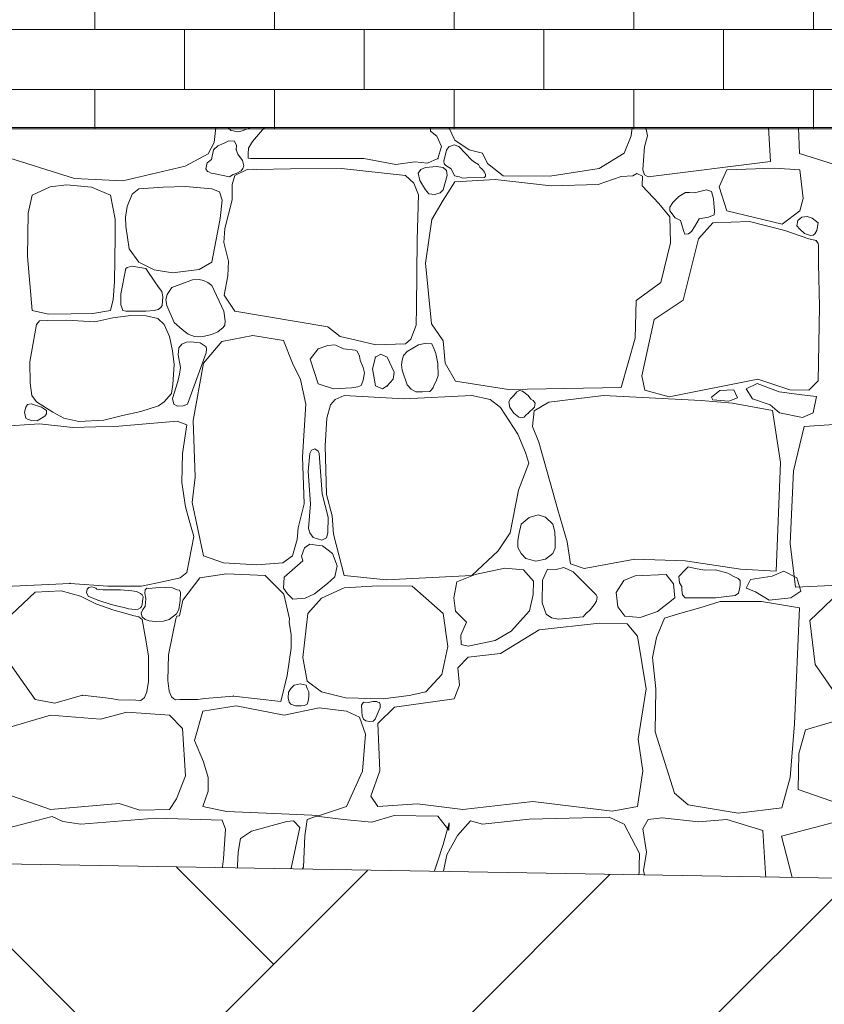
# Model space of a CAD drawing. Header units: centimetres. Extents: x 13236 to 130629, y -361 to 3059.
# Tile 14 of 71: x 75958 to 76048, y -133 to -23. Entities that reach past the tile are written whole.
import ezdxf

# ---------------------------------------------------------------- set-up
doc = ezdxf.new("R2010")
doc.units = ezdxf.units.CM
doc.header["$MEASUREMENT"] = 0
doc.linetypes.add('Wipeout_Contour', pattern=[100, 0, -100])
for name, color, linetype, lineweight in [('0_Nr_pióra__102', 9, 'Continuous', 5), ('0_Nr_pióra__2', 8, 'Continuous', 5), ('0_Nr_pióra__93', 7, 'Continuous', 13), ('_elementy3d_Nr_pióra__102', 9, 'Continuous', 5), ('_elementy3d_Nr_pióra__2', 8, 'Continuous', 5)]:
    doc.layers.add(name, color=color, linetype=linetype, lineweight=lineweight)
doc.layers.add('_elementy3d', color=7, linetype='Continuous')

# ---------------------------------------------------------------- blocks, each defined once
blk = doc.blocks.new('*X471', base_point=(73973.14, 422.67))
at = {"layer": '_elementy3d_Nr_pióra__102', "linetype": 'Continuous'}
for p, q in [((75979.84, -35.2), (75979.66, -36.88)), ((75981.28, -35.2), (75981.29, -35.22)), ((75981.29, -35.22), (75981.52, -35.52)), ((75982.8, -35.54), (75983.78, -35.2)), ((75985.3, -35.2), (75983.97, -36.75)), ((76003.88, -35.61), (76003.82, -35.2)), ((76005.9, -35.2), (76006.58, -36.61)), ((76026.32, -36.13), (76026.43, -35.2)), ((76027.94, -35.2), (76028.13, -36.1)), ((76041.91, -38.98), (76041.69, -35.2)), ((76045.13, -38.09), (76045.02, -35.2)), ((75981.52, -35.52), (75981.8, -35.57)), ((75981.8, -35.57), (75982.35, -35.68)), ((75982.35, -35.68), (75982.8, -35.54)), ((76004.58, -36.16), (76003.88, -35.61)), ((76005.1, -37.3), (76004.58, -36.16)), ((76025.53, -38.07), (76026.32, -36.13)), ((76028.13, -36.1), (76027.79, -37.34)), ((75979.66, -36.88), (75978.99, -38.12)), ((75980.07, -37.23), (75979.6, -37.67)), ((75980.78, -36.92), (75980.07, -37.23)), ((75981.3, -36.69), (75980.78, -36.92)), ((75981.96, -36.7), (75981.3, -36.69)), ((75982.17, -37.19), (75981.96, -36.7)), ((75982.14, -37.67), (75982.17, -37.19)), ((75983.97, -36.75), (75983.52, -37.51)), ((76004.7, -38.66), (76005.1, -37.3)), ((76005.9, -37.35), (76005.67, -37.72)), ((76006.5, -37.14), (76005.9, -37.35)), ((76007.02, -37.3), (76006.5, -37.14)), ((76006.58, -36.61), (76008.19, -37.67)), ((76008.48, -38.83), (76007.02, -37.3)), ((76027.79, -37.34), (76027.68, -38.85)), ((75964.03, -40.89), (75955.13, -38.09)), ((75978.99, -38.12), (75976.43, -39.53)), ((75979.6, -37.67), (75979.36, -38.75)), ((75982.31, -38.16), (75982.14, -37.67)), ((75982.83, -38.86), (75982.31, -38.16)), ((75983.47, -38.14), (75983.46, -38.62)), ((75983.52, -37.51), (75983.47, -38.14)), ((76005.67, -37.72), (76005.36, -38.96)), ((76008.19, -37.67), (76009.68, -38.07)), ((76009.68, -38.07), (76010.25, -39.23)), ((76022.75, -39.78), (76025.53, -38.07)), ((76054.03, -40.89), (76045.13, -38.09)), ((75976.43, -39.53), (75969.45, -41.15)), ((75978.89, -39.14), (75978.74, -39.8)), ((75979.36, -38.75), (75978.89, -39.14)), ((75982.98, -39.48), (75982.83, -38.86)), ((75982.86, -39.77), (75982.98, -39.48)), ((75983.46, -38.62), (75983.72, -38.66)), ((75983.72, -38.66), (75996.4, -38.64)), ((75996.4, -38.64), (75999.99, -39.33)), ((75999.99, -39.33), (76002.12, -39.03)), ((76002.12, -39.03), (76003.53, -39.18)), ((76004.55, -39.55), (76003.29, -39.68)), ((76003.53, -39.18), (76004.7, -38.66)), ((76005.29, -39.68), (76004.55, -39.55)), ((76005.36, -38.96), (76005.38, -39.26)), ((76005.38, -39.26), (76005.57, -39.43)), ((76005.57, -39.43), (76006.18, -39.8)), ((76008.79, -39.06), (76008.48, -38.83)), ((76009.22, -39.33), (76008.79, -39.06)), ((76009.37, -39.61), (76009.22, -39.33)), ((76009.68, -39.87), (76009.37, -39.61)), ((76010.25, -39.23), (76012.01, -40.59)), ((76027.68, -38.85), (76027.63, -39.92)), ((76028.23, -40.69), (76041.91, -38.98)), ((75978.74, -39.8), (75978.94, -40.12)), ((75978.94, -40.12), (75979.07, -40.16)), ((75979.07, -40.16), (75979.34, -40.29)), ((75979.34, -40.29), (75979.6, -40.32)), ((75979.6, -40.32), (75981.38, -40.72)), ((75981.38, -40.72), (75981.78, -40.43)), ((75981.99, -40.57), (75981.7, -41.56)), ((75981.78, -40.43), (75982.14, -40.32)), ((75983.35, -39.88), (75981.99, -40.57)), ((75982.14, -40.32), (75982.69, -40.02)), ((75982.69, -40.02), (75982.86, -39.77)), ((75984.04, -39.84), (75983.35, -39.88)), ((75984.36, -39.9), (75984.04, -39.84)), ((75988.2, -39.8), (75984.36, -39.9)), ((75993.93, -39.78), (75988.2, -39.8)), ((76001.06, -40.57), (75993.93, -39.78)), ((76002.01, -41.41), (76001.06, -40.57)), ((76002.77, -39.88), (76002.5, -40.28)), ((76002.5, -40.28), (76002.67, -41.13)), ((76003.29, -39.68), (76002.77, -39.88)), ((76005.65, -40.01), (76005.29, -39.68)), ((76005.29, -42.15), (76005.75, -40.56)), ((76005.75, -40.56), (76005.65, -40.01)), ((76006.18, -39.8), (76006.57, -40.6)), ((76006.57, -40.6), (76007.12, -40.72)), ((76007.12, -40.72), (76007.46, -40.85)), ((76007.95, -40.82), (76009.89, -40.77)), ((76009.9, -40.19), (76009.68, -39.87)), ((76009.89, -40.77), (76010.03, -40.65)), ((76010.03, -40.46), (76009.9, -40.19)), ((76010.03, -40.65), (76010.03, -40.46)), ((76012.01, -40.59), (76017.21, -40.64)), ((76017.21, -40.64), (76022.75, -39.78)), ((76025.21, -40.67), (76022.61, -41.56)), ((76026.51, -40.58), (76025.21, -40.67)), ((76026.96, -40.35), (76026.51, -40.58)), ((76027.59, -40.62), (76026.96, -40.35)), ((76027.56, -41.73), (76027.59, -40.62)), ((76027.63, -39.92), (76027.8, -40.48)), ((76027.8, -40.48), (76028.23, -40.69)), ((76037, -39.92), (76036.14, -41.82)), ((76042.33, -39.72), (76037, -39.92)), ((76045.17, -39.92), (76042.33, -39.72)), ((76045.57, -43.14), (76045.17, -39.92)), ((75961.34, -41.82), (75959.3, -42.77)), ((75963.16, -41.61), (75961.34, -41.82)), ((75965.94, -41.88), (75963.16, -41.61)), ((75969.45, -41.15), (75964.03, -40.89)), ((75976.47, -41.8), (75973.95, -41.88)), ((75979.4, -42.06), (75976.47, -41.8)), ((75981.7, -41.56), (75981.67, -43.28)), ((76002.52, -42.71), (76002.01, -41.41)), ((76002.67, -41.13), (76003.29, -42.15)), ((76006.58, -41.26), (76005.29, -43.32)), ((76011.09, -41.01), (76006.58, -41.26)), ((76007.46, -40.85), (76007.95, -40.82)), ((76017.38, -41.73), (76011.09, -41.01)), ((76022.61, -41.56), (76017.38, -41.73)), ((76029.39, -43.69), (76027.56, -41.73)), ((76036.14, -41.82), (76037, -44.52)), ((75959.3, -42.77), (75958.87, -44.78)), ((75968.08, -42.77), (75965.94, -41.88)), ((75968.6, -45.45), (75968.08, -42.77)), ((75970.51, -42.65), (75969.95, -44.01)), ((75971.25, -42.06), (75970.51, -42.65)), ((75973.95, -41.88), (75971.25, -42.06)), ((75980.27, -42.38), (75979.4, -42.06)), ((75980.58, -43.31), (75980.27, -42.38)), ((76002.39, -47.76), (76002.52, -42.71)), ((76003.29, -42.15), (76003.69, -42.62)), ((76003.69, -42.62), (76004.34, -42.68)), ((76004.34, -42.68), (76004.94, -42.49)), ((76004.94, -42.49), (76005.29, -42.15)), ((76031.65, -42.91), (76030.98, -43.59)), ((76032.38, -42.46), (76031.65, -42.91)), ((76032.84, -42.45), (76032.38, -42.46)), ((76033.41, -42.5), (76032.84, -42.45)), ((76034.75, -42.15), (76033.41, -42.5)), ((76035.31, -42.34), (76034.75, -42.15)), ((76035.53, -43.18), (76035.31, -42.34)), ((75969.95, -44.01), (75969.74, -45.21)), ((75980.34, -45.36), (75980.58, -43.31)), ((75981.67, -43.28), (75980.85, -46.49)), ((76005.29, -43.32), (76004.01, -45.5)), ((76030.63, -45.2), (76029.39, -43.69)), ((76030.98, -43.59), (76030.63, -44.1)), ((76035.62, -44.54), (76035.53, -43.18)), ((76045.17, -44.52), (76045.57, -43.14)), ((75958.87, -44.78), (75958.78, -49.64)), ((76030.63, -44.1), (76030.63, -44.52)), ((76030.63, -44.52), (76031.22, -45.28)), ((76034.97, -45.21), (76035.59, -44.95)), ((76035.59, -44.95), (76035.62, -44.54)), ((76037, -44.52), (76043.19, -45.99)), ((76043.19, -45.99), (76045.17, -44.52)), ((76045.4, -45.21), (76046, -45.14)), ((76046, -45.14), (76046.55, -45.33)), ((75968.58, -47.43), (75968.6, -45.45)), ((75969.74, -45.21), (75969.77, -46.23)), ((75969.77, -46.23), (75970.17, -48.75)), ((75979.4, -50.26), (75980.34, -45.36)), ((76004.01, -45.5), (76003.29, -50.38)), ((76030.73, -48.1), (76030.63, -45.2)), ((76031.22, -45.28), (76031.82, -45.58)), ((76031.82, -45.58), (76032.19, -46.81)), ((76033.41, -46.32), (76033.91, -45.39)), ((76035.44, -45.84), (76033.85, -47.63)), ((76033.91, -45.39), (76034.97, -45.21)), ((76039.55, -45.7), (76035.44, -45.84)), ((76043.51, -46.71), (76039.55, -45.7)), ((76044.86, -46.2), (76044.96, -45.61)), ((76045.17, -46.57), (76044.86, -46.2)), ((76044.96, -45.61), (76045.4, -45.21)), ((76046.55, -45.33), (76047.22, -45.84)), ((76047.22, -45.84), (76047.1, -46.7)), ((75980.85, -46.49), (75980.75, -48.05)), ((76032.19, -46.81), (76032.33, -47.14)), ((76032.33, -47.14), (76032.72, -47.09)), ((76032.72, -47.09), (76033.06, -46.82)), ((76033.06, -46.82), (76033.41, -46.32)), ((76046.19, -47.63), (76043.51, -46.71)), ((76045.72, -47.04), (76045.17, -46.57)), ((76046.39, -47.28), (76045.72, -47.04)), ((76046.69, -47.24), (76046.39, -47.28)), ((76046.85, -47.07), (76046.69, -47.24)), ((76047.1, -46.7), (76046.85, -47.07)), ((75968.51, -52.45), (75968.58, -47.43)), ((75980.75, -48.05), (75981.29, -50.15)), ((76002.31, -55.29), (76002.39, -47.76)), ((76029.62, -52.53), (76030.73, -48.1)), ((76033.85, -47.63), (76032.12, -54.51)), ((76046.99, -47.85), (76046.19, -47.63)), ((76047.24, -48.15), (76046.99, -47.85)), ((76047.25, -48.39), (76047.24, -48.15)), ((76047.28, -50.43), (76047.25, -48.39)), ((75970.17, -48.75), (75971.25, -50.26)), ((75958.78, -49.64), (75959.3, -55.66)), ((75971.25, -50.26), (75972.94, -51.12)), ((75977.99, -51.08), (75979.4, -50.26)), ((75981.29, -50.15), (75981.21, -51.79)), ((76003.29, -50.38), (76003.98, -57.14)), ((76047.37, -55.21), (76047.28, -50.43)), ((75969.77, -50.97), (75969.23, -53.81)), ((75969.95, -50.85), (75969.77, -50.97)), ((75970.47, -50.7), (75969.95, -50.85)), ((75972.03, -50.97), (75970.47, -50.7)), ((75973.09, -52.58), (75972.03, -50.97)), ((75972.94, -51.12), (75974.99, -51.44)), ((75974.99, -51.44), (75977.99, -51.08)), ((75981.21, -51.79), (75980.77, -53.94)), ((75968.36, -54.45), (75968.51, -52.45)), ((75973.55, -53.22), (75973.09, -52.58)), ((75977.23, -52.23), (75974.93, -53.08)), ((75977.99, -52.2), (75977.23, -52.23)), ((75978.47, -52.32), (75977.99, -52.2)), ((75978.97, -52.54), (75978.47, -52.32)), ((75979.39, -52.88), (75978.97, -52.54)), ((75980.74, -55.74), (75979.39, -52.88)), ((76026.87, -54.56), (76029.62, -52.53)), ((75969.23, -53.81), (75969.22, -55.03)), ((75973.82, -53.54), (75973.55, -53.22)), ((75973.91, -54.14), (75973.82, -53.54)), ((75974.4, -53.88), (75974.27, -54.43)), ((75974.93, -53.08), (75974.4, -53.88)), ((75980.77, -53.94), (75981.99, -55.73)), ((75968.08, -55.66), (75968.36, -54.45)), ((75969.22, -55.03), (75969.37, -55.45)), ((75973.84, -55.12), (75973.91, -54.14)), ((75974.27, -54.43), (75974.37, -55.09)), ((75974.37, -55.09), (75975.2, -57.01)), ((76026.77, -58.75), (76026.87, -54.56)), ((76032.12, -54.51), (76028.9, -56.67)), ((75959.3, -55.66), (75961.13, -56.06)), ((75961.13, -56.06), (75963.67, -56.03)), ((75963.67, -56.03), (75966.09, -56.02)), ((75966.09, -56.02), (75968.08, -55.66)), ((75969.37, -55.45), (75969.47, -55.68)), ((75969.47, -55.68), (75969.77, -55.74)), ((75969.77, -55.74), (75972.03, -55.74)), ((75972.03, -55.74), (75972.96, -55.66)), ((75972.96, -55.66), (75973.39, -55.55)), ((75973.39, -55.55), (75973.72, -55.32)), ((75973.72, -55.32), (75973.84, -55.12)), ((75980.91, -56.83), (75980.74, -55.74)), ((75981.99, -55.73), (75992.39, -57.5)), ((76002.27, -57.31), (76002.31, -55.29)), ((76047.23, -63.55), (76047.37, -55.21)), ((75959.78, -57.23), (75959.05, -61.41)), ((75960.15, -56.81), (75959.78, -57.23)), ((75961.05, -56.78), (75960.15, -56.81)), ((75963.14, -56.75), (75961.05, -56.78)), ((75966.32, -56.94), (75963.14, -56.75)), ((75968.32, -56.5), (75966.32, -56.94)), ((75970.35, -56.22), (75968.32, -56.5)), ((75972.06, -56.25), (75970.35, -56.22)), ((75973.38, -56.55), (75972.06, -56.25)), ((75974.09, -57.23), (75973.38, -56.55)), ((75974.68, -58.59), (75974.09, -57.23)), ((75975.2, -57.01), (75976.08, -57.78)), ((75980.67, -57.56), (75980.85, -57.3)), ((75980.85, -57.3), (75980.91, -56.83)), ((76003.98, -57.14), (76005.27, -59.05)), ((76028.9, -56.67), (76027.49, -62.98)), ((75976.08, -57.78), (75976.77, -58.32)), ((75976.77, -58.32), (75977.46, -58.57)), ((75978.6, -58.54), (75979.36, -58.36)), ((75979.36, -58.36), (75980.07, -58.05)), ((75980.07, -58.05), (75980.67, -57.56)), ((75992.39, -57.5), (75993.76, -58.59)), ((76001.66, -58.88), (76002.27, -57.31)), ((75975.02, -60.19), (75974.68, -58.59)), ((75976.04, -59.43), (75975.73, -59.86)), ((75976.57, -59.22), (75976.04, -59.43)), ((75977.04, -59.16), (75976.57, -59.22)), ((75978.1, -59.27), (75977.04, -59.16)), ((75977.46, -58.57), (75977.88, -58.6)), ((75977.88, -58.6), (75978.6, -58.54)), ((75978.78, -59.72), (75978.1, -59.27)), ((75980.53, -59.12), (75978.47, -61.55)), ((75983.99, -58.48), (75980.53, -59.12)), ((75987.41, -59.02), (75983.99, -58.48)), ((75988.43, -61.55), (75987.41, -59.02)), ((75993.76, -58.59), (75995.54, -59)), ((75995.54, -59), (75997.75, -59.5)), ((75997.75, -59.5), (76001.06, -59.39)), ((76001.06, -59.39), (76001.66, -58.88)), ((76003.4, -59.32), (76002.53, -59.51)), ((76004.02, -59.4), (76003.4, -59.32)), ((76004.28, -60.01), (76004.02, -59.4)), ((76005.27, -59.05), (76005.52, -61.55)), ((76025.21, -64.3), (76026.77, -58.75)), ((75975.21, -61.71), (75975.02, -60.19)), ((75975.73, -59.86), (75975.66, -60.63)), ((75976.69, -66.13), (75978.76, -60.42)), ((75978.76, -60.42), (75978.8, -60)), ((75978.8, -60), (75978.78, -59.72)), ((75991.32, -59.94), (75990.41, -61.1)), ((75992.38, -59.57), (75991.32, -59.94)), ((75993.18, -59.52), (75992.38, -59.57)), ((75993.35, -59.59), (75993.18, -59.52)), ((75994.15, -59.94), (75993.35, -59.59)), ((75995.44, -60.09), (75994.15, -59.94)), ((75995.68, -60.21), (75995.44, -60.09)), ((75995.92, -60.76), (75995.68, -60.21)), ((75998.32, -60.55), (75997.71, -60.88)), ((75999.03, -60.88), (75998.32, -60.55)), ((76001.26, -60.26), (76000.85, -60.69)), ((76002.53, -59.51), (76001.26, -60.26)), ((76004.46, -60.47), (76004.28, -60.01)), ((76004.67, -61.6), (76004.46, -60.47)), ((75959.05, -61.41), (75959.08, -63.79)), ((75975.66, -60.63), (75975.89, -62.03)), ((75978.47, -61.55), (75977.31, -67.99)), ((75989.34, -63.4), (75988.43, -61.55)), ((75990.41, -61.1), (75991.32, -63.87)), ((75996.01, -61.22), (75995.92, -60.76)), ((75996.32, -62.04), (75996.01, -61.22)), ((75997.71, -60.88), (75997.39, -62.19)), ((75999.82, -62.56), (75999.03, -60.88)), ((76000.69, -61.22), (76000.62, -61.75)), ((76000.85, -60.69), (76000.69, -61.22)), ((76004.72, -62.94), (76004.67, -61.6)), ((76005.52, -61.55), (76006.68, -63.58)), ((75975.05, -63.93), (75975.21, -61.71)), ((75975.78, -62.78), (75975.62, -63.63)), ((75975.89, -62.03), (75975.78, -62.78)), ((75996.48, -62.64), (75996.32, -62.04)), ((75996.35, -63.48), (75996.48, -62.64)), ((75997.39, -62.19), (75997.71, -64.1)), ((75999.7, -63.35), (75999.82, -62.56)), ((76000.62, -61.75), (76000.71, -62.34)), ((76000.71, -62.34), (76001.26, -63.97)), ((75959.08, -63.79), (75959.28, -65.18)), ((75975.62, -63.63), (75975.01, -65.52)), ((75989.91, -66.13), (75989.34, -63.4)), ((75991.32, -63.87), (75993.01, -64.44)), ((75996.1, -64.06), (75996.2, -63.87)), ((75996.2, -63.87), (75996.35, -63.48)), ((75999.03, -64.1), (75999.7, -63.35)), ((76004.28, -63.97), (76004.5, -63.59)), ((76004.5, -63.59), (76004.72, -62.94)), ((76006.68, -63.58), (76012.6, -64.49)), ((76027.49, -62.98), (76027.86, -64.59)), ((76030.58, -65.34), (76040.49, -63.35)), ((76040.4, -63.83), (76039.19, -64.45)), ((76042.87, -64.77), (76040.4, -63.83)), ((76040.49, -63.35), (76044.06, -64.54)), ((76046.19, -64.59), (76047.23, -63.55)), ((75974.09, -65.88), (75974.89, -64.97)), ((75974.89, -64.97), (75975.05, -63.93)), ((75993.01, -64.44), (75995.04, -64.32)), ((75995.04, -64.32), (75995.75, -64.19)), ((75995.75, -64.19), (75996.1, -64.06)), ((75997.71, -64.1), (75998.5, -64.43)), ((75998.5, -64.43), (75999.03, -64.1)), ((76001.26, -63.97), (76001.72, -64.47)), ((76001.72, -64.47), (76002.24, -64.75)), ((76002.24, -64.75), (76002.99, -64.76)), ((76002.99, -64.76), (76003.81, -64.74)), ((76003.81, -64.74), (76003.98, -64.54)), ((76003.98, -64.54), (76004.15, -64.3)), ((76004.15, -64.3), (76004.28, -63.97)), ((76012.6, -64.49), (76025.21, -64.3)), ((76013.53, -64.76), (76013.19, -65.19)), ((76013.84, -64.63), (76013.53, -64.76)), ((76014.16, -64.69), (76013.84, -64.63)), ((76014.8, -65.19), (76014.16, -64.69)), ((76027.86, -64.59), (76030.58, -65.34)), ((76035.31, -65.36), (76036.22, -64.62)), ((76036.22, -64.62), (76037.81, -64.56)), ((76037.81, -64.56), (76038.22, -65.45)), ((76039.19, -64.45), (76039.9, -65.57)), ((76045.4, -65.12), (76042.87, -64.77)), ((76044.06, -64.54), (76046.19, -64.59)), ((75959.28, -65.18), (75959.78, -65.88)), ((75959.78, -65.88), (75961.61, -67.03)), ((75973.43, -66.35), (75974.09, -65.88)), ((75975.01, -65.52), (75975.15, -66.15)), ((75993.21, -65.63), (75992.69, -66.23)), ((75994.2, -65.19), (75993.21, -65.63)), ((76000.93, -65.56), (75994.2, -65.19)), ((76008.48, -65.19), (76000.93, -65.56)), ((76010.54, -65.63), (76008.48, -65.19)), ((76011.68, -66.53), (76010.54, -65.63)), ((76012.83, -65.55), (76012.62, -65.88)), ((76012.62, -65.88), (76012.74, -66.51)), ((76013.19, -65.19), (76012.83, -65.55)), ((76015.08, -65.58), (76014.8, -65.19)), ((76015.37, -65.73), (76015.08, -65.58)), ((76015.56, -66.05), (76015.37, -65.73)), ((76017.11, -65.91), (76015.45, -66.9)), ((76015.51, -66.48), (76015.56, -66.05)), ((76023.23, -65.19), (76017.11, -65.91)), ((76034.15, -65.73), (76023.23, -65.19)), ((76037.64, -66.05), (76034.15, -65.73)), ((76035.45, -65.68), (76035.31, -65.36)), ((76037.25, -65.83), (76035.45, -65.68)), ((76038.22, -65.45), (76037.25, -65.83)), ((76042.12, -66.84), (76037.64, -66.05)), ((76039.9, -65.57), (76041.87, -66.21)), ((76047.05, -65.3), (76045.4, -65.12)), ((76046.67, -67.1), (76047.05, -65.3)), ((75958.62, -66.49), (75958.46, -67.04)), ((75958.46, -67.04), (75958.62, -67.7)), ((75958.79, -66.18), (75958.62, -66.49)), ((75959.2, -66.12), (75958.79, -66.18)), ((75960.37, -66.49), (75959.2, -66.12)), ((75960.93, -66.85), (75960.37, -66.49)), ((75960.74, -67.49), (75960.9, -67.22)), ((75960.9, -67.22), (75960.93, -66.85)), ((75961.61, -67.03), (75962.84, -67.7)), ((75969.43, -67.43), (75971.48, -66.98)), ((75971.48, -66.98), (75973.43, -66.35)), ((75975.15, -66.15), (75975.57, -66.38)), ((75975.57, -66.38), (75976.19, -66.35)), ((75976.19, -66.35), (75976.69, -66.13)), ((75989.54, -72.05), (75989.91, -66.13)), ((75992.69, -66.23), (75992.27, -67.71)), ((76013.64, -69.52), (76011.68, -66.53)), ((76012.74, -66.51), (76013.19, -67.17)), ((76013.19, -67.17), (76013.75, -67.61)), ((76014.54, -67.39), (76014.8, -67.17)), ((76014.8, -67.17), (76015.51, -66.48)), ((76015.45, -66.9), (76015.27, -68.66)), ((76041.87, -66.21), (76042.9, -67.1)), ((76043.01, -72.67), (76042.12, -66.84)), ((76042.9, -67.1), (76045.49, -67.63)), ((76045.49, -67.63), (76046.67, -67.1)), ((75958.62, -67.7), (75958.87, -67.88)), ((75958.87, -67.88), (75959.27, -67.97)), ((75959.27, -67.97), (75959.86, -68)), ((75959.86, -68), (75960.37, -67.7)), ((75960.37, -67.7), (75960.74, -67.49)), ((75962.84, -67.7), (75964.54, -68.1)), ((75964.54, -68.1), (75967.33, -67.94)), ((75967.33, -67.94), (75969.43, -67.43)), ((75975.53, -68.04), (75969.01, -68.6)), ((75976.62, -68.45), (75975.53, -68.04)), ((75977.31, -67.99), (75977.55, -74.3)), ((75992.27, -67.71), (75992.09, -70.83)), ((76013.75, -67.61), (76014.04, -67.69)), ((76014.04, -67.69), (76014.33, -67.61)), ((76014.33, -67.61), (76014.54, -67.39)), ((75960.13, -68.35), (75955.65, -68.63)), ((75963.86, -68.77), (75960.13, -68.35)), ((75969.01, -68.6), (75963.86, -68.77)), ((75976.12, -71.66), (75976.62, -68.45)), ((76015.27, -68.66), (76015.98, -70.41)), ((76045.65, -68.63), (76044.48, -73.6)), ((76050.13, -68.35), (76045.65, -68.63)), ((76014.51, -71.55), (76013.64, -69.52)), ((76015.98, -70.41), (76018.12, -77.99)), ((75990.55, -71.3), (75990.36, -71.66)), ((75990.94, -71.16), (75990.55, -71.3)), ((75991.32, -71.41), (75990.94, -71.16)), ((75991.42, -71.66), (75991.32, -71.41)), ((75992.09, -70.83), (75992.22, -76.26)), ((76014.85, -72.74), (76014.51, -71.55)), ((75976.07, -74.91), (75976.12, -71.66)), ((75989.74, -77.3), (75989.54, -72.05)), ((75990.36, -71.66), (75990.18, -73.67)), ((75991.74, -76.19), (75991.42, -71.66)), ((76042.54, -84.83), (76043.01, -72.67)), ((75990.18, -73.67), (75990.45, -77.32)), ((76013.71, -75.79), (76014.85, -72.74)), ((76044.48, -73.6), (76044.09, -81.74)), ((75976.45, -77.62), (75976.07, -74.91)), ((75977.55, -74.3), (75977.21, -77.15)), ((76012.77, -80.54), (76013.71, -75.79)), ((75992.42, -78.8), (75991.74, -76.19)), ((75992.22, -76.26), (75992.88, -78.64)), ((75976.87, -79.14), (75976.45, -77.62)), ((75977.21, -77.15), (75978.47, -83.14)), ((75989.07, -80), (75989.74, -77.3)), ((75990.45, -77.32), (75990.23, -80.08)), ((76018.12, -77.99), (76019.16, -81.56)), ((75977.4, -80.94), (75976.87, -79.14)), ((75992.4, -80.54), (75992.42, -78.8)), ((75992.88, -78.64), (75993.01, -80.69)), ((76014.9, -78.84), (76014.02, -79.56)), ((76015.92, -78.55), (76014.9, -78.84)), ((76016.75, -78.8), (76015.92, -78.55)), ((76017.55, -79.56), (76016.75, -78.8)), ((75988.95, -81.29), (75989.07, -80)), ((75990.23, -80.08), (75990.36, -80.54)), ((76014.02, -79.56), (76013.74, -80.73)), ((76017.78, -80.42), (76017.55, -79.56)), ((76017.8, -81.36), (76017.78, -80.42)), ((75976.62, -84.98), (75977.4, -80.94)), ((75988.43, -83.14), (75988.95, -81.29)), ((75990.36, -80.54), (75990.73, -81.06)), ((75990.73, -81.06), (75991.72, -81.37)), ((75991.72, -81.37), (75992.23, -81.1)), ((75992.23, -81.1), (75992.4, -80.54)), ((75993.01, -80.69), (75994.2, -85.32)), ((76011.44, -82.55), (76012.77, -80.54)), ((76013.63, -81.45), (76013.62, -82.2)), ((76013.74, -80.73), (76013.63, -81.45)), ((76017.81, -82.26), (76017.8, -81.36)), ((75989.76, -82.21), (75989.57, -82.75)), ((75990.36, -81.82), (75989.76, -82.21)), ((75991.1, -81.91), (75990.36, -81.82)), ((75991.8, -82.02), (75991.1, -81.91)), ((75992.9, -82.85), (75991.8, -82.02)), ((76008.48, -85.32), (76011.44, -82.55)), ((76013.62, -82.2), (76014.02, -82.87)), ((76017.55, -82.87), (76017.81, -82.26)), ((76019.16, -81.56), (76019.51, -84.01)), ((76044.09, -81.74), (76044.69, -86.64)), ((75978.47, -83.14), (75980.7, -83.91)), ((75987.34, -83.91), (75988.43, -83.14)), ((75989.57, -83.67), (75987.5, -85.51)), ((75989.57, -82.75), (75989.44, -83.17)), ((75989.44, -83.17), (75989.57, -83.67)), ((75993.44, -84.25), (75992.9, -82.85)), ((76014.02, -82.87), (76014.55, -83.43)), ((76014.55, -83.43), (76015.66, -83.71)), ((76015.66, -83.71), (76016.73, -83.5)), ((76016.73, -83.5), (76017.55, -82.87)), ((76021.07, -84.53), (76026.72, -83.49)), ((76026.72, -83.49), (76032.34, -83.69)), ((76032.34, -83.69), (76038.56, -84.63)), ((75980.7, -83.91), (75984.46, -84.14)), ((75984.46, -84.14), (75987.34, -83.91)), ((75993.16, -85.46), (75993.44, -84.25)), ((76012.18, -84.51), (76008.88, -85.2)), ((76014.28, -84.68), (76012.18, -84.51)), ((76015.4, -85.97), (76014.28, -84.68)), ((76016.96, -84.6), (76016.4, -85.84)), ((76017.93, -84.64), (76016.96, -84.6)), ((76018.79, -84.42), (76017.93, -84.64)), ((76019.83, -84.93), (76018.79, -84.42)), ((76019.51, -84.01), (76021.07, -84.53)), ((76032.34, -84.7), (76031.65, -85.42)), ((76032.69, -84.37), (76032.34, -84.7)), ((76033.48, -84.55), (76032.69, -84.37)), ((76034.55, -84.73), (76033.48, -84.55)), ((76035.76, -84.7), (76034.55, -84.73)), ((76037.13, -85.07), (76035.76, -84.7)), ((76038.56, -84.63), (76042.54, -84.83)), ((75974.05, -86.01), (75975.87, -85.58)), ((75975.87, -85.58), (75976.62, -84.98)), ((75976.16, -88.07), (75978.05, -85.6)), ((75978.05, -85.6), (75981.05, -85.13)), ((75981.05, -85.13), (75985.36, -85.32)), ((75985.36, -85.32), (75987.45, -87.43)), ((75987.5, -85.51), (75987.44, -86.73)), ((75992.36, -86.23), (75993.16, -85.46)), ((75994.2, -85.32), (75998.93, -85.82)), ((75998.93, -85.82), (76008.48, -85.32)), ((76008.88, -85.2), (76006.83, -86.02)), ((76016.4, -85.84), (76016.36, -88.4)), ((76022.41, -87.5), (76019.83, -84.93)), ((76025.48, -85.89), (76024.65, -87.23)), ((76026.77, -85.35), (76025.48, -85.89)), ((76030.23, -85.2), (76026.77, -85.35)), ((76031.05, -86.27), (76030.23, -85.2)), ((76031.65, -85.42), (76031.71, -86.13)), ((76037.72, -85.39), (76037.13, -85.07)), ((76038.28, -85.67), (76037.72, -85.39)), ((76038.49, -85.9), (76038.28, -85.67)), ((76038.49, -86.41), (76038.49, -85.9)), ((76039.19, -86.73), (76039.66, -85.76)), ((76039.66, -85.76), (76042.08, -85.39)), ((76042.08, -85.39), (76043.38, -84.85)), ((76043.38, -84.85), (76044.83, -85.57)), ((76044.83, -85.57), (76045.3, -87.06)), ((75954.69, -86.64), (75963.56, -86.2)), ((75962.54, -87.03), (75959.63, -87.19)), ((75964.72, -87.62), (75962.54, -87.03)), ((75963.56, -86.2), (75967.77, -86.51)), ((75965.46, -86.85), (75965.4, -87.24)), ((75965.64, -86.65), (75965.46, -86.85)), ((75966, -86.61), (75965.64, -86.65)), ((75966.25, -86.66), (75966, -86.61)), ((75966.45, -86.75), (75966.25, -86.66)), ((75966.56, -86.87), (75966.45, -86.75)), ((75967.2, -86.93), (75966.56, -86.87)), ((75969.19, -86.92), (75967.2, -86.93)), ((75967.77, -86.51), (75971.55, -86.51)), ((75970.47, -87.04), (75969.19, -86.92)), ((75970.97, -87.12), (75970.47, -87.04)), ((75971.55, -86.51), (75974.05, -86.01)), ((75971.94, -86.92), (75971.91, -87.29)), ((75972.12, -86.74), (75971.94, -86.92)), ((75972.34, -86.76), (75972.12, -86.74)), ((75973.14, -86.71), (75972.34, -86.76)), ((75974.26, -86.65), (75973.14, -86.71)), ((75974.99, -86.72), (75974.26, -86.65)), ((75975.53, -86.92), (75974.99, -86.72)), ((75975.78, -86.95), (75975.53, -86.92)), ((75975.9, -87.22), (75975.78, -86.95)), ((75987.44, -86.73), (75987.87, -87.39)), ((75990.89, -87.36), (75992.36, -86.23)), ((75994.2, -86.69), (75991.67, -87.85)), ((75997.96, -86.49), (75994.2, -86.69)), ((76001.83, -86.51), (75997.96, -86.49)), ((76003.36, -87.85), (76001.83, -86.51)), ((76006.83, -86.02), (76006.46, -87.81)), ((76015.37, -87.45), (76015.4, -85.97)), ((76031.19, -87.82), (76031.05, -86.27)), ((76031.71, -86.13), (76031.99, -86.55)), ((76031.99, -86.55), (76031.98, -86.98)), ((76031.98, -86.98), (76032.04, -87.49)), ((76038.33, -87.29), (76038.44, -86.81)), ((76038.44, -86.81), (76038.49, -86.41)), ((76040.24, -87.16), (76039.19, -86.73)), ((76044.69, -86.64), (76053.56, -86.2)), ((75959.63, -87.19), (75956.3, -90.36)), ((75966.44, -88.5), (75964.72, -87.62)), ((75965.4, -87.24), (75965.56, -87.62)), ((75965.56, -87.62), (75966.64, -88.07)), ((75966.64, -88.07), (75968.14, -88.56)), ((75971.43, -87.34), (75970.97, -87.12)), ((75971.61, -87.5), (75971.43, -87.34)), ((75971.72, -87.72), (75971.61, -87.5)), ((75971.67, -88.24), (75971.7, -87.98)), ((75971.7, -87.98), (75971.72, -87.72)), ((75971.91, -87.29), (75972.03, -87.9)), ((75972.03, -87.9), (75971.96, -88.8)), ((75975.7, -89.11), (75975.86, -88.12)), ((75975.78, -89.85), (75976.16, -88.07)), ((75975.86, -88.12), (75975.9, -87.22)), ((75987.45, -87.43), (75988.09, -90.17)), ((75987.87, -87.39), (75988.46, -87.96)), ((75988.46, -87.96), (75989.84, -87.85)), ((75989.84, -87.85), (75990.89, -87.36)), ((75991.67, -87.85), (75990.16, -89.56)), ((76005.29, -89.58), (76003.36, -87.85)), ((76006.46, -87.81), (76006.66, -89.31)), ((76014.94, -89.29), (76015.37, -87.45)), ((76022.5, -87.76), (76022.41, -87.5)), ((76022.44, -88.19), (76022.5, -87.76)), ((76024.65, -87.23), (76024.81, -88.84)), ((76029.27, -89.36), (76031.19, -87.82)), ((76032.04, -87.49), (76032.34, -87.83)), ((76032.34, -87.83), (76035.76, -87.83)), ((76035.76, -87.83), (76037.93, -87.56)), ((76037.93, -87.56), (76038.33, -87.29)), ((76041.76, -88.1), (76040.24, -87.16)), ((76044.18, -87.81), (76041.76, -88.1)), ((76045.3, -87.06), (76044.18, -87.81)), ((76049.63, -87.19), (76046.3, -90.36)), ((75968.44, -89.19), (75966.44, -88.5)), ((75968.14, -88.56), (75969.05, -88.8)), ((75969.54, -89.52), (75968.44, -89.19)), ((75969.05, -88.8), (75969.62, -88.9)), ((75969.62, -88.9), (75970.08, -89.05)), ((75970.08, -89.05), (75970.83, -89.12)), ((75970.83, -89.12), (75971.17, -89.09)), ((75971.17, -89.09), (75971.43, -88.96)), ((75971.43, -88.96), (75971.55, -88.8)), ((75971.68, -89.14), (75971.52, -89.54)), ((75971.55, -88.8), (75971.61, -88.58)), ((75971.61, -88.58), (75971.67, -88.24)), ((75971.96, -88.8), (75971.68, -89.14)), ((75975.46, -89.61), (75975.7, -89.11)), ((76016.36, -88.4), (76016.82, -89.65)), ((76021.32, -89.53), (76021.74, -89.16)), ((76021.74, -89.16), (76022.16, -88.61)), ((76022.16, -88.61), (76022.44, -88.19)), ((76024.81, -88.84), (76025.6, -89.86)), ((76034, -88.94), (76031.6, -89.63)), ((76036.28, -88.25), (76034, -88.94)), ((76038.58, -88.25), (76036.28, -88.25)), ((76040.88, -88.25), (76038.58, -88.25)), ((76045.14, -88.95), (76040.88, -88.25)), ((76044.58, -101.91), (76045.14, -88.95)), ((75970.72, -89.84), (75969.54, -89.52)), ((75971.23, -89.94), (75970.72, -89.84)), ((75971.63, -90.26), (75971.23, -89.94)), ((75971.52, -89.54), (75971.6, -89.96)), ((75971.6, -89.96), (75971.94, -90.26)), ((75971.94, -92.1), (75971.63, -90.26)), ((75971.94, -90.26), (75972.38, -90.39)), ((75974.01, -90.45), (75974.62, -90.26)), ((75974.62, -90.26), (75975.46, -89.61)), ((75975.01, -92), (75975.37, -90.17)), ((75975.37, -90.17), (75975.48, -89.88)), ((75975.48, -89.88), (75975.78, -89.85)), ((75988.09, -90.17), (75988.04, -90.54)), ((75990.16, -89.56), (75989.57, -94.49)), ((76005.81, -93.27), (76005.29, -89.58)), ((76006.66, -89.31), (76007.89, -90.53)), ((76012.9, -91.57), (76014.94, -89.29)), ((76016.82, -89.65), (76017.39, -90.06)), ((76017.39, -90.06), (76018.17, -90.2)), ((76018.17, -90.2), (76020.95, -89.94)), ((76020.95, -89.94), (76021.33, -89.52)), ((76025.6, -89.86), (76027.31, -90.03)), ((76027.31, -90.03), (76029.27, -89.36)), ((76030.06, -90.1), (76029.15, -92.25)), ((76031.6, -89.63), (76030.06, -90.1)), ((75972.38, -90.39), (75973.08, -90.46)), ((75973.08, -90.46), (75974.01, -90.45)), ((75988.04, -90.54), (75988.28, -91.95)), ((76007.89, -90.53), (76007.27, -91.99)), ((76016.04, -91.42), (76011.71, -94.04)), ((76022.78, -90.67), (76016.04, -91.42)), ((76025.88, -90.72), (76022.78, -90.67)), ((76027.01, -92.1), (76025.88, -90.72)), ((76046.3, -90.36), (76046.89, -95.27)), ((75972.34, -94.31), (75971.94, -92.1)), ((75974.56, -94.2), (75975.01, -92)), ((75988.28, -91.95), (75988.3, -93.44)), ((76007.27, -91.99), (76007.3, -93.03)), ((76011.11, -92.58), (76012.9, -91.57)), ((76027.98, -98.01), (76027.01, -92.1)), ((76029.15, -92.25), (76028.7, -94.51)), ((75988.3, -93.44), (75987.84, -96.53)), ((76005.14, -96.42), (76005.81, -93.27)), ((76007.3, -93.03), (76008.09, -93.25)), ((76008.09, -93.25), (76011.11, -92.58)), ((75972.34, -97.2), (75972.34, -94.31)), ((75974.48, -97.08), (75974.56, -94.2)), ((75989.57, -94.49), (75990.09, -97.14)), ((76008.09, -94.46), (76006.93, -95.65)), ((76011.71, -94.04), (76008.09, -94.46)), ((76028.7, -94.51), (76029.09, -97.99)), ((75956.89, -95.27), (75959.63, -99.19)), ((76006.93, -95.65), (76007.1, -97.58)), ((76046.89, -95.27), (76049.63, -99.19)), ((75987.84, -96.53), (75987.13, -99.42)), ((76003.36, -98.35), (76005.14, -96.42)), ((75972.13, -98.36), (75972.34, -97.2)), ((75974.65, -98.25), (75974.48, -97.08)), ((75988.23, -97.96), (75988, -98.37)), ((75988.62, -97.6), (75988.23, -97.96)), ((75989.29, -97.45), (75988.62, -97.6)), ((75989.95, -97.6), (75989.29, -97.45)), ((75990.09, -97.96), (75989.95, -97.6)), ((75990.09, -97.14), (75991.67, -98.35)), ((75990.24, -98.34), (75990.09, -97.96)), ((76007.1, -97.58), (76006.53, -99.14)), ((76027.11, -103.65), (76027.98, -98.01)), ((76029.09, -97.99), (76029, -102.83)), ((75961.85, -99.61), (75964.94, -98.73)), ((75964.94, -98.73), (75968.13, -99.09)), ((75968.13, -99.09), (75968.93, -99.23)), ((75971.63, -99.19), (75971.88, -98.99)), ((75971.88, -98.99), (75972.13, -98.36)), ((75974.88, -98.89), (75974.65, -98.25)), ((75975.13, -99.09), (75974.88, -98.89)), ((75975.33, -99.23), (75975.13, -99.09)), ((75978.63, -99.08), (75977.83, -99.21)), ((75981.83, -98.82), (75978.63, -99.08)), ((75987.13, -99.42), (75981.83, -98.82)), ((75988, -98.37), (75987.95, -99)), ((75987.95, -99), (75988.04, -99.49)), ((75990.18, -99.38), (75990.26, -98.87)), ((75990.26, -98.87), (75990.24, -98.34)), ((75991.67, -98.35), (75994.37, -99)), ((75994.37, -99), (75998.56, -99.12)), ((75998.56, -99.12), (76001.5, -98.77)), ((76006.53, -99.14), (75999.84, -100.06)), ((76001.5, -98.77), (76003.36, -98.35)), ((75959.63, -99.19), (75961.85, -99.61)), ((75968.93, -99.23), (75970.92, -99.27)), ((75970.92, -99.27), (75971.43, -99.33)), ((75971.43, -99.33), (75971.63, -99.19)), ((75975.84, -99.19), (75975.33, -99.23)), ((75977.83, -99.21), (75975.84, -99.19)), ((75978.4, -100.51), (75982.14, -99.91)), ((75982.14, -99.91), (75987.49, -100.95)), ((75987.49, -100.95), (75991.42, -100.14)), ((75988.04, -99.49), (75988.23, -99.71)), ((75988.23, -99.71), (75988.76, -99.9)), ((75988.76, -99.9), (75989.39, -99.9)), ((75989.39, -99.9), (75989.79, -99.86)), ((75989.79, -99.86), (75990.09, -99.71)), ((75990.09, -99.71), (75990.18, -99.38)), ((75991.42, -100.14), (75994.47, -100.51)), ((75996.38, -99.49), (75996.15, -99.84)), ((75996.15, -99.84), (75996.18, -100.5)), ((75996.92, -99.53), (75996.38, -99.49)), ((75997.42, -99.43), (75996.92, -99.53)), ((75997.84, -99.44), (75997.42, -99.43)), ((75997.66, -101.4), (75998.24, -100.11)), ((75997.97, -99.49), (75997.84, -99.44)), ((75999.84, -100.06), (75997.96, -101.89)), ((75998.17, -99.52), (75997.97, -99.49)), ((75998.23, -99.77), (75998.17, -99.52)), ((75998.24, -100.11), (75998.23, -99.77)), ((75961.35, -100.95), (75955.8, -102.61)), ((75966.95, -101.42), (75961.35, -100.95)), ((75969.9, -100.61), (75966.95, -101.42)), ((75974.66, -100.95), (75969.9, -100.61)), ((75976.14, -102.44), (75974.66, -100.95)), ((75977.48, -103.78), (75978.4, -100.51)), ((75994.47, -100.51), (75995.93, -101.18)), ((75995.93, -101.18), (75996.58, -103.08)), ((75996.18, -100.5), (75996.23, -101.03)), ((75996.23, -101.03), (75996.38, -101.4)), ((76051.35, -100.95), (76045.8, -102.61)), ((75976.46, -107.76), (75976.14, -102.44)), ((75996.38, -101.4), (75996.65, -101.59)), ((75996.65, -101.59), (75997.06, -101.67)), ((75997.06, -101.67), (75997.44, -101.62)), ((75997.44, -101.62), (75997.66, -101.4)), ((75997.96, -101.89), (75998.19, -107.19)), ((76044.11, -107.93), (76044.58, -101.91)), ((75996.58, -103.08), (75996.25, -107.24)), ((76029, -102.83), (76031.15, -109.7)), ((76045.8, -102.61), (76045.05, -105.26)), ((75978.47, -106.18), (75977.48, -103.78)), ((76027.63, -107.19), (76027.11, -103.65)), ((76045.05, -105.26), (76045, -109.29)), ((75978.99, -107.94), (75978.47, -106.18)), ((75975.45, -110.31), (75976.46, -107.76)), ((75979.01, -109.47), (75978.99, -107.94)), ((75996.25, -107.24), (75994.47, -111.18)), ((75998.19, -107.19), (75997.19, -110.02)), ((76027.01, -111.18), (76027.63, -107.19)), ((76043.17, -111.34), (76044.11, -107.93)), ((75955, -109.29), (75961.35, -111.5)), ((75978.4, -111.18), (75979.01, -109.47)), ((75997.19, -110.02), (75997.96, -111.18)), ((76031.15, -109.7), (76032.69, -110.98)), ((76045, -109.29), (76051.35, -111.5)), ((75961.35, -111.5), (75969.06, -110.83)), ((75969.06, -110.83), (75971.36, -111.58)), ((75974.66, -111.5), (75975.45, -110.31)), ((75981.05, -111.75), (75978.4, -111.18)), ((75994.47, -111.18), (75991.47, -112.17)), ((75997.96, -111.18), (76002.4, -110.86)), ((76002.4, -110.86), (76007.5, -111.5)), ((76007.5, -111.5), (76015.32, -110.61)), ((76015.32, -110.61), (76024.19, -111.68)), ((76024.19, -111.68), (76027.01, -111.18)), ((76032.69, -110.98), (76038.28, -111.92)), ((75953.14, -114.48), (75961.53, -112.3)), ((75961.53, -112.3), (75962.74, -112.87)), ((75971.36, -111.58), (75974.66, -111.5)), ((75985.48, -111.92), (75981.05, -111.75)), ((75991.47, -112.17), (75985.48, -111.92)), ((75991.13, -112.25), (75990.09, -112.64)), ((75994.15, -112.64), (75991.13, -112.25)), ((75999.79, -112.17), (75997.32, -112.94)), ((76004.7, -112.25), (75999.79, -112.17)), ((76005.91, -113.81), (76004.7, -112.25)), ((76023.87, -112.37), (76014.9, -112.59)), ((76025.53, -113.16), (76023.87, -112.37)), ((76038.28, -111.92), (76043.17, -111.34)), ((76043.14, -114.48), (76051.53, -112.3)), ((75962.74, -112.87), (75964.74, -113.16)), ((75964.74, -113.16), (75973.14, -112.49)), ((75973.14, -112.49), (75980.55, -112.72)), ((75980.55, -112.72), (75980.94, -113.71)), ((75987.81, -112.87), (75983.84, -113.94)), ((75988.55, -112.77), (75987.81, -112.87)), ((75989.25, -113.51), (75988.55, -112.77)), ((75990.09, -112.64), (75989.81, -114.45)), ((75997.32, -112.94), (75994.15, -112.64)), ((76005.27, -115.42), (76005.94, -113.01)), ((76005.94, -113.01), (76005.91, -113.81)), ((76008.34, -112.79), (76006.9, -114.43)), ((76009.68, -113.16), (76008.34, -112.79)), ((76014.9, -112.59), (76009.68, -113.16)), ((76027.24, -116.43), (76025.53, -113.16)), ((76028.23, -112.62), (76027.63, -113.67)), ((76029.79, -112.46), (76028.23, -112.62)), ((76033.83, -112.89), (76029.79, -112.46)), ((76037, -112.64), (76033.83, -112.89)), ((76041.05, -113.86), (76037, -112.64)), ((75980.94, -113.71), (75980.72, -117.05)), ((75983.84, -113.94), (75982.61, -114.77)), ((75988.28, -118.07), (75989.25, -113.51)), ((75989.81, -114.45), (75989.66, -117.97)), ((76006.9, -114.43), (76005.71, -116.58)), ((76027.63, -113.67), (76028.03, -116.27)), ((76041.48, -121.01), (76041.05, -113.86)), ((76044.83, -121.12), (76043.14, -114.48)), ((75982.61, -114.77), (75982.36, -116.28)), ((76003.91, -119.63), (76005.27, -115.42)), ((75982.36, -116.28), (75982.2, -119.19)), ((76005.71, -116.58), (76005.05, -119.68)), ((76027.16, -119.4), (76027.24, -116.43)), ((76028.03, -116.27), (76027.7, -118.32)), ((75980.72, -117.05), (75980.44, -119.13)), ((75987.5, -119.35), (75988.28, -118.07)), ((75989.66, -117.97), (75988.85, -119.39)), ((76027.7, -118.32), (76028.1, -120.08)), ((76003.89, -119.85), (76003.91, -119.63)), ((76005.05, -119.68), (76005.08, -119.89)), ((76026.98, -120.57), (76027.16, -119.4)), ((76028.1, -120.08), (76028.02, -120.6))]:
    blk.add_line(p, q, dxfattribs=at)
for p in [(75982.14, -37.67), (76004.7, -38.66), (76046.99, -47.85), (75997.71, -60.88), (75999.03, -64.1), (76014.8, -67.17), (75963.56, -86.2), (75964.94, -98.73), (75975.13, -99.09), (75975.13, -99.09), (75981.83, -98.82), (75971.63, -99.19), (75971.63, -99.19)]:
    blk.add_point(p, dxfattribs=at)
blk = doc.blocks.new('Wypełnienie_1_4', base_point=(73973.14, 422.67))
at = {"linetype": 'Wipeout_Contour', "ltscale": 915013.973191}
blk.add_wipeout([(75816.73, -35.2), (75816.73, -115.2), (75898.81, -116.62), (76246.84, -127.34), (76589.22, -131.4), (76589.22, 149.8), (76452.22, 149.8), (76452.22, 89.8), (76342.23, 89.8), (76342.23, 20.81), (76233.72, 20.81), (76233.72, -35.2)], dxfattribs=at).dxf.layer = '_elementy3d'
at = {"layer": '_elementy3d_Nr_pióra__2', "linetype": 'Continuous', "flags": 128}
blk.add_lwpolyline([(75816.73, -35.2), (75816.73, -115.2), (75898.81, -116.62), (76246.84, -127.34), (76589.22, -131.4), (76589.22, 149.8), (76452.22, 149.8), (76452.22, 89.8), (76342.23, 89.8), (76342.23, 20.81), (76233.72, 20.81), (76233.72, -35.2)], close=True, dxfattribs=at)
at = {"layer": '_elementy3d_Nr_pióra__102', "linetype": 'Continuous'}
blk.add_blockref('*X471', (73973.14, 422.67), dxfattribs=at)

msp = doc.modelspace()

# ---------------------------------------------------------------- block references
at = {"layer": '_elementy3d_Nr_pióra__102', "linetype": 'Continuous'}
msp.add_blockref('Wypełnienie_1_4', (73973.14, 422.67), dxfattribs=at)

# ---------------------------------------------------------------- next in the draw order: wipeouts: each hides what was drawn before it
at = {"linetype": 'Wipeout_Contour', "ltscale": 685861.70197}
msp.add_wipeout([(76233.72, -32.26), (76369.58, -127.36), (76370.47, -127.38), (76370.47, -110.84), (76233.72, -15.12), (76145.47, 46.59), (75996.52, 46.59), (75996.52, 29.55), (76145.47, 29.55)], dxfattribs=at)

# ---------------------------------------------------------------- next in the draw order: hatches: boundary and pattern name
at = {"layer": '0_Nr_pióra__102', "linetype": 'Continuous'}
h = msp.add_hatch(dxfattribs=at)
h.set_pattern_fill('Cegła___wiązanie_pospoli_00', color=256, style=0, pattern_type=2)
h.set_pattern_definition([(0, (76026.5945, 56.167), (0, 6.7), []), (90, (76026.595, 56.167), (-20.1, 0), [6.7, -6.7]), (90, (76036.645, 62.867), (-20.1, 0), [6.7, -20.1, 6.7, -6.7]), (90, (76031.62, 76.267), (-10.05, 0), [6.7, -33.5])])
h.paths.add_polyline_path([(75820.42, -35.33), (76234.66, -35.33), (76221.06, -25.81), (76219.52, -24.73), (76193.74, -6.69), (76171.06, 9.19), (76168.74, 10.81), (76145.24, 27.26), (76145.24, 27.57), (76143.74, 27.57), (76000.8, 27.57), (75994.8, 27.57), (75994.8, 29.55), (75996.49, 29.55), (75996.49, 46.59), (75994.8, 46.59), (75994.8, 49.07), (75996.3, 49.07), (75996.3, 147.67), (75970.8, 147.67), (75970.8, 147.67), (75970.8, 54.67), (75940.03, 54.67), (75940.03, 44.67), (75924.47, 44.67), (75924.47, 34.67), (75909.98, 34.67), (75909.98, 24.67), (75894.78, 24.67), (75894.78, 14.67), (75879.36, 14.67), (75879.36, 4.67), (75864.92, 4.67), (75864.92, -5.33), (75849.1, -5.33), (75849.1, -15.33), (75833.58, -15.33), (75833.58, -25.33), (75820.42, -25.33)])

# ---------------------------------------------------------------- next in the draw order: linework, layer by layer
at = {"layer": '0_Nr_pióra__2', "linetype": 'Continuous', "flags": 128}
msp.add_lwpolyline([(75820.42, -35.33), (76234.66, -35.33), (76221.06, -25.81), (76219.52, -24.73), (76193.74, -6.69), (76171.06, 9.19), (76168.74, 10.81), (76145.24, 27.26), (76145.24, 27.57), (76143.74, 27.57), (76000.8, 27.57), (75994.8, 27.57), (75994.8, 29.55), (75996.49, 29.55), (75996.49, 46.59), (75994.8, 46.59), (75994.8, 49.07), (75996.3, 49.07), (75996.3, 147.67), (75970.8, 147.67), (75970.8, 147.67), (75970.8, 54.67), (75940.03, 54.67)], dxfattribs=at)

# ---------------------------------------------------------------- next in the draw order: wipeouts: each hides what was drawn before it
at = {"linetype": 'Wipeout_Contour', "ltscale": 227906.144748}
msp.add_wipeout([(75886.65, -116.45), (75886.65, -117.55), (76132.07, -120.63)], dxfattribs=at)

# ---------------------------------------------------------------- next in the draw order: wipeouts: each hides what was drawn before it
at = {"linetype": 'Wipeout_Contour', "ltscale": 532988.587068}
msp.add_wipeout([(76589.22, -131.4), (76456.82, -129.83), (76132.07, -120.63), (75886.65, -116.45), (75666.8, -115.2), (75666.8, -214.69), (76589.22, -214.69)], dxfattribs=at)

# ---------------------------------------------------------------- next in the draw order: hatches: boundary and pattern name
at = {"layer": '0_Nr_pióra__102', "linetype": 'Continuous'}
h = msp.add_hatch(dxfattribs=at)
h.set_pattern_fill('Grunt_0004', color=256, style=0, pattern_type=2)
h.set_pattern_definition([(45, (73973.14, 422.665), (-41.3657, 41.3657), []), (45, (73959.35, 436.45), (-82.7315, 82.7315), []), (45, (73945.56, 450.24), (-82.7315, 82.7315), []), (135, (73931.771, 464.031), (13.78858, 13.78858), [58.5, -58.5])])
h.paths.add_polyline_path([(76589.22, -131.4), (76456.82, -129.83), (76132.07, -120.63), (75886.65, -116.45), (75666.8, -115.2), (75666.8, -214.69), (76589.22, -214.69)])

# ---------------------------------------------------------------- next in the draw order: linework, layer by layer
at = {"layer": '0_Nr_pióra__93', "linetype": 'Continuous', "flags": 128}
msp.add_lwpolyline([(75816.73, -115.2), (76132.07, -120.63), (76456.82, -129.83), (76589.22, -131.4)], dxfattribs=at)

doc.saveas('drawing.dxf')
